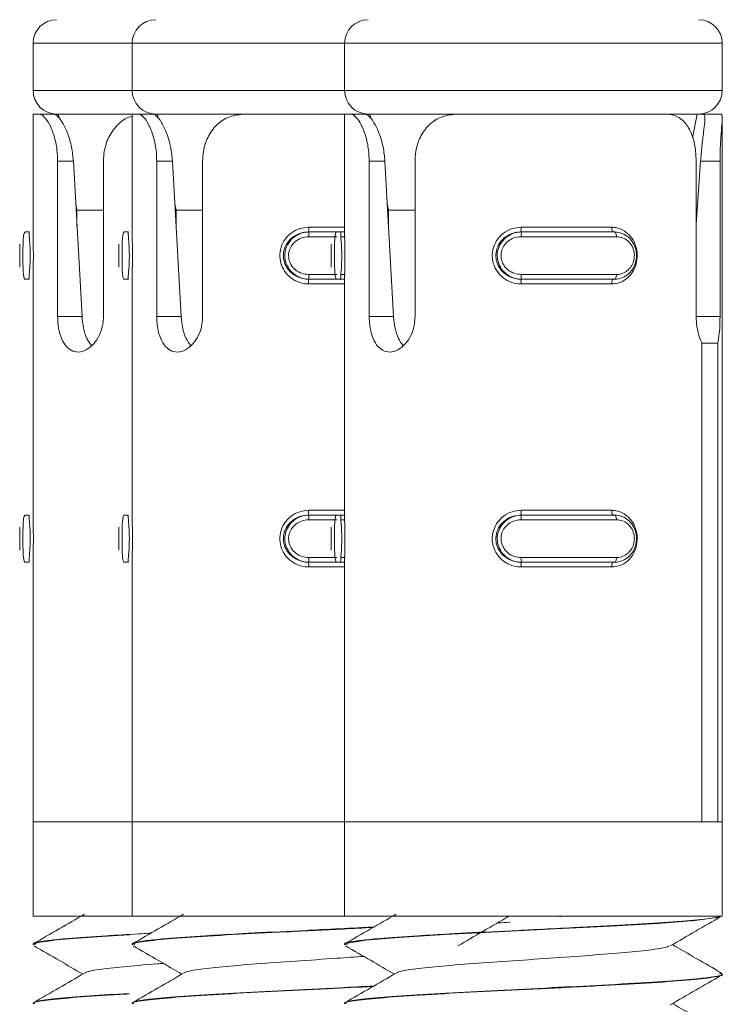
# Model space of a CAD drawing. Header units: millimetres. Extents: x -136 to 1613, y -2821 to -510.
# Tile 34 of 69: x 35 to 50, y -551 to -530. Entities that reach past the tile are written whole.
import ezdxf

# ---------------------------------------------------------------- set-up
doc = ezdxf.new("R2010")
doc.units = ezdxf.units.MM

msp = doc.modelspace()

# ---------------------------------------------------------------- linework, layer by layer
at = {"color": 7, "linetype": 'Continuous', "lineweight": 15}
for p, q in [((35.442, -530.948), (35.442, -531.948)), ((37.542, -530.948), (37.542, -531.948)), ((42.042, -530.948), (42.042, -531.948)), ((50.042, -531.948), (50.042, -530.948)), ((35.442, -532.448), (35.442, -534.992)), ((35.442, -532.448), (35.568, -532.448)), ((35.568, -532.448), (35.874, -532.448)), ((35.874, -532.448), (35.942, -532.448)), ((37.542, -532.448), (35.942, -532.448)), ((35.976, -532.448), (35.995, -532.544)), ((37.542, -532.448), (37.542, -534.992)), ((37.542, -532.448), (37.668, -532.448)), ((37.668, -532.448), (37.974, -532.448)), ((37.974, -532.448), (38.042, -532.448)), ((39.935, -532.448), (38.042, -532.448)), ((38.076, -532.448), (38.095, -532.544)), ((39.935, -532.448), (42.042, -532.448)), ((42.042, -532.448), (42.042, -534.992)), ((42.042, -532.448), (42.168, -532.448)), ((42.168, -532.448), (42.474, -532.448)), ((42.474, -532.448), (42.542, -532.448)), ((44.435, -532.448), (42.542, -532.448)), ((42.576, -532.448), (42.595, -532.544)), ((44.435, -532.448), (48.842, -532.448)), ((49.542, -532.448), (48.842, -532.448)), ((49.411, -532.949), (49.508, -532.448)), ((49.542, -532.448), (49.639, -532.448)), ((50.018, -532.448), (49.639, -532.448)), ((50.042, -547.448), (50.042, -532.548)), ((35.963, -536.743), (35.963, -533.448)), ((35.963, -533.448), (36.296, -533.448)), ((36.296, -533.448), (36.48, -536.743)), ((36.935, -533.448), (36.935, -536.743)), ((38.063, -536.743), (38.063, -533.448)), ((38.063, -533.448), (38.396, -533.448)), ((38.396, -533.448), (38.58, -536.743)), ((39.034, -533.448), (39.034, -536.743)), ((42.563, -536.743), (42.563, -533.448)), ((42.563, -533.448), (42.896, -533.448)), ((42.896, -533.448), (43.08, -536.743)), ((43.534, -533.448), (43.534, -536.743)), ((49.491, -536.743), (49.491, -533.448)), ((49.491, -534.784), (49.583, -533.448)), ((49.995, -533.448), (49.583, -533.448)), ((49.995, -533.448), (49.995, -536.743)), ((36.346, -534.349), (36.373, -534.488)), ((38.446, -534.349), (38.473, -534.488)), ((42.946, -534.349), (42.973, -534.488)), ((36.373, -534.488), (36.373, -534.835)), ((36.373, -534.488), (36.935, -534.488)), ((38.473, -534.488), (38.473, -534.835)), ((38.473, -534.488), (39.034, -534.488)), ((42.973, -534.488), (42.973, -534.835)), ((42.973, -534.488), (43.534, -534.488)), ((45.781, -534.848), (47.7, -534.848)), ((35.361, -534.948), (35.273, -534.948)), ((37.461, -534.948), (37.373, -534.948)), ((41.274, -534.948), (41.291, -534.948)), ((41.291, -534.948), (41.881, -534.948)), ((41.961, -534.948), (41.873, -534.948)), ((41.961, -534.948), (42.042, -534.948)), ((45.774, -534.948), (45.791, -534.948)), ((47.801, -535.048), (45.783, -535.048)), ((45.791, -534.948), (47.758, -534.948)), ((35.16, -535.205), (35.16, -535.694)), ((37.259, -535.205), (37.259, -535.694)), ((41.759, -535.205), (41.759, -535.694)), ((35.442, -535.912), (35.442, -540.992)), ((37.542, -535.912), (37.542, -540.992)), ((42.042, -535.912), (42.042, -540.992)), ((45.783, -535.848), (47.801, -535.848)), ((35.361, -535.948), (35.273, -535.948)), ((37.461, -535.948), (37.373, -535.948)), ((41.274, -535.948), (41.291, -535.948)), ((41.873, -535.948), (41.291, -535.948)), ((41.961, -535.948), (41.873, -535.948)), ((42.042, -535.948), (41.961, -535.948)), ((45.774, -535.948), (45.791, -535.948)), ((47.7, -536.048), (45.781, -536.048)), ((47.758, -535.948), (45.791, -535.948)), ((35.963, -536.743), (36.48, -536.743)), ((38.063, -536.743), (38.58, -536.743)), ((42.563, -536.743), (43.08, -536.743)), ((49.612, -547.448), (49.612, -537.302)), ((49.612, -537.302), (49.948, -537.302)), ((49.948, -537.302), (49.948, -547.448)), ((35.361, -540.948), (35.273, -540.948)), ((37.461, -540.948), (37.373, -540.948)), ((41.274, -540.948), (41.291, -540.948)), ((41.291, -540.948), (41.881, -540.948)), ((41.961, -540.948), (41.873, -540.948)), ((41.961, -540.948), (42.042, -540.948)), ((45.774, -540.948), (45.791, -540.948)), ((45.781, -540.848), (47.7, -540.848)), ((45.791, -540.948), (47.758, -540.948)), ((47.801, -541.048), (45.783, -541.048)), ((35.16, -541.205), (35.16, -541.694)), ((37.259, -541.205), (37.259, -541.694)), ((41.759, -541.205), (41.759, -541.694)), ((35.361, -541.948), (35.273, -541.948)), ((35.442, -541.912), (35.442, -547.448)), ((37.461, -541.948), (37.373, -541.948)), ((37.542, -541.912), (37.542, -547.448)), ((41.274, -541.948), (41.291, -541.948)), ((41.873, -541.948), (41.291, -541.948)), ((41.961, -541.948), (41.873, -541.948)), ((42.042, -541.948), (41.961, -541.948)), ((42.042, -541.912), (42.042, -547.448)), ((45.774, -541.948), (45.791, -541.948)), ((45.783, -541.848), (47.801, -541.848)), ((47.758, -541.948), (45.791, -541.948)), ((47.7, -542.048), (45.781, -542.048)), ((35.442, -547.448), (35.442, -549.448)), ((35.442, -547.448), (37.542, -547.448)), ((37.542, -547.448), (37.542, -549.448)), ((37.542, -547.448), (42.042, -547.448)), ((42.042, -547.448), (42.042, -549.448)), ((42.042, -547.448), (49.612, -547.448)), ((42.042, -547.448), (50.042, -547.448)), ((49.948, -547.448), (50.042, -547.448)), ((50.042, -549.448), (50.042, -547.448)), ((35.442, -549.448), (37.542, -549.448)), ((37.542, -549.448), (42.042, -549.448)), ((42.042, -549.448), (50.011, -549.448)), ((45.469, -549.467), (45.531, -549.448)), ((46.604, -549.467), (46.666, -549.448)), ((35.442, -550.048), (35.442, -550.058)), ((37.542, -550.048), (37.542, -550.058)), ((42.042, -550.048), (42.042, -550.058)), ((50.042, -550.684), (50.042, -550.674)), ((35.442, -551.298), (35.442, -551.308)), ((37.542, -551.298), (37.542, -551.308)), ((42.042, -551.298), (42.042, -551.308))]:
    msp.add_line(p, q, dxfattribs=at)
at = {"color": 8, "linetype": 'Continuous', "lineweight": 15}
for p, q in [((37.542, -530.948), (35.442, -530.948)), ((42.042, -530.948), (37.542, -530.948)), ((50.042, -530.948), (42.042, -530.948)), ((35.442, -531.948), (37.542, -531.948)), ((37.542, -531.948), (42.042, -531.948)), ((42.042, -531.948), (50.042, -531.948)), ((41.281, -534.848), (42.042, -534.848)), ((41.877, -535.048), (41.283, -535.048)), ((42.052, -535.048), (41.968, -535.048)), ((41.283, -535.848), (41.881, -535.848)), ((41.97, -535.848), (42.053, -535.848)), ((42.042, -536.048), (41.281, -536.048)), ((49.995, -536.743), (49.491, -536.743)), ((41.281, -540.848), (42.042, -540.848)), ((41.877, -541.048), (41.283, -541.048)), ((42.052, -541.048), (41.968, -541.048)), ((41.283, -541.848), (41.881, -541.848)), ((41.97, -541.848), (42.053, -541.848)), ((42.042, -542.048), (41.281, -542.048))]:
    msp.add_line(p, q, dxfattribs=at)
at = {"color": 7, "linetype": 'Continuous', "lineweight": 15, "flags": 128}
for points in [[(47.7, -534.848), (47.701, -534.868), (47.703, -534.887), (47.707, -534.904), (47.712, -534.919), (47.718, -534.932), (47.726, -534.941), (47.733, -534.946), (47.741, -534.948)], [(47.758, -534.948), (47.767, -534.95), (47.775, -534.956), (47.782, -534.965), (47.788, -534.978), (47.794, -534.993), (47.798, -535.01), (47.8, -535.029), (47.801, -535.048)], [(47.801, -535.848), (47.8, -535.868), (47.798, -535.887), (47.794, -535.904), (47.788, -535.919), (47.782, -535.932), (47.775, -535.941), (47.767, -535.946), (47.758, -535.948)], [(47.741, -535.948), (47.733, -535.95), (47.726, -535.956), (47.718, -535.965), (47.712, -535.978), (47.707, -535.993), (47.703, -536.01), (47.701, -536.029), (47.7, -536.048)], [(47.7, -540.848), (47.701, -540.868), (47.703, -540.887), (47.707, -540.904), (47.712, -540.919), (47.718, -540.932), (47.726, -540.941), (47.733, -540.946), (47.741, -540.948)], [(47.758, -540.948), (47.767, -540.95), (47.775, -540.956), (47.782, -540.965), (47.788, -540.978), (47.794, -540.993), (47.798, -541.01), (47.8, -541.029), (47.801, -541.048)], [(47.741, -541.948), (47.733, -541.95), (47.726, -541.956), (47.718, -541.965), (47.712, -541.978), (47.707, -541.993), (47.703, -542.01), (47.701, -542.029), (47.7, -542.048)], [(47.801, -541.848), (47.8, -541.868), (47.798, -541.887), (47.794, -541.904), (47.788, -541.919), (47.782, -541.932), (47.775, -541.941), (47.767, -541.946), (47.758, -541.948)], [(42.088, -550.058), (42.102, -550.023), (42.489, -549.962), (43.191, -549.904), (44.17, -549.842), (45.3, -549.783), (46.509, -549.722), (47.683, -549.661), (48.685, -549.603), (49.467, -549.54), (49.927, -549.481), (50.031, -549.448), (50.031, -549.448)]]:
    msp.add_lwpolyline(points, dxfattribs=at)
at = {"color": 7, "linetype": 'Continuous', "lineweight": 15}
for centre, radius, start, end in [((35.942, -530.948), 0.5, 90, 180), ((38.042, -530.948), 0.5, 90, 180), ((42.542, -530.948), 0.5, 90, 180), ((49.542, -530.948), 0.5, 0, 90), ((35.942, -531.948), 0.5, 180, 270), ((38.042, -531.948), 0.5, 180, 270), ((42.542, -531.948), 0.5, 180, 270), ((49.542, -531.948), 0.5, 270, 0), ((40.893, -534.873), 0.389, 348.8544, 3.6592), ((45.393, -534.873), 0.389, 348.8544, 3.6592), ((41.609, -535.024), 0.326, 166.6878, 184.3646), ((46.109, -535.024), 0.326, 166.6878, 184.3646), ((41.608, -535.873), 0.326, 175.6316, 193.316), ((46.108, -535.873), 0.326, 175.6316, 193.316), ((40.892, -536.024), 0.389, 356.3466, 11.1376), ((45.392, -536.024), 0.389, 356.3466, 11.1376), ((40.892, -540.873), 0.389, 348.8624, 3.6534), ((41.608, -541.024), 0.326, 166.684, 184.3684), ((45.392, -540.873), 0.389, 348.8624, 3.6534), ((46.108, -541.024), 0.326, 166.684, 184.3684), ((40.893, -542.024), 0.389, 356.3408, 11.1456), ((41.609, -541.873), 0.326, 175.6354, 193.3122), ((45.393, -542.024), 0.389, 356.3408, 11.1456), ((46.109, -541.873), 0.326, 175.6354, 193.3122)]:
    msp.add_arc(centre, radius, start, end, dxfattribs=at)
for points, knots in [([(35.963, -533.448), (35.96, -533.369), (35.953, -533.18), (35.892, -532.9), (35.791, -532.654), (35.678, -532.494), (35.605, -532.45), (35.572, -532.449), (35.568, -532.448)], [0, 0, 0, 0, 0.147081, 0.351363, 0.555306, 0.760057, 0.971393, 1, 1, 1, 1]), ([(35.874, -532.448), (35.896, -532.454), (35.946, -532.468), (36.06, -532.606), (36.178, -532.849), (36.266, -533.14), (36.286, -533.348), (36.296, -533.448)], [0, 0, 0, 0, 0.173221, 0.4077384, 0.6159085, 0.8135787, 1, 1, 1, 1]), ([(37.542, -532.5), (37.532, -532.501), (37.412, -532.521), (37.228, -532.665), (37.036, -532.921), (36.947, -533.201), (36.938, -533.38), (36.935, -533.448)], [0, 0, 0, 0, 0.027546, 0.31417, 0.581337, 0.839113, 1, 1, 1, 1]), ([(38.063, -533.448), (38.06, -533.369), (38.053, -533.18), (37.992, -532.9), (37.891, -532.654), (37.778, -532.494), (37.705, -532.45), (37.672, -532.449), (37.668, -532.448)], [0, 0, 0, 0, 0.1470779, 0.3513516, 0.5552972, 0.7600371, 0.9713777, 1, 1, 1, 1]), ([(37.974, -532.448), (37.996, -532.454), (38.046, -532.468), (38.16, -532.606), (38.278, -532.849), (38.366, -533.14), (38.386, -533.348), (38.396, -533.448)], [0, 0, 0, 0, 0.173197, 0.407727, 0.6159, 0.813578, 1, 1, 1, 1]), ([(39.935, -532.448), (39.824, -532.459), (39.602, -532.48), (39.326, -532.659), (39.137, -532.922), (39.047, -533.2), (39.038, -533.38), (39.034, -533.448)], [0, 0, 0, 0, 0.227116, 0.454909, 0.667255, 0.87213, 1, 1, 1, 1]), ([(42.563, -533.448), (42.56, -533.369), (42.553, -533.18), (42.492, -532.9), (42.391, -532.654), (42.277, -532.494), (42.205, -532.45), (42.172, -532.449), (42.168, -532.448)], [0, 0, 0, 0, 0.147078, 0.351352, 0.5552972, 0.760038, 0.9713753, 1, 1, 1, 1]), ([(42.474, -532.448), (42.496, -532.454), (42.546, -532.468), (42.66, -532.606), (42.778, -532.849), (42.866, -533.14), (42.886, -533.348), (42.896, -533.448)], [0, 0, 0, 0, 0.1732, 0.407729, 0.615901, 0.813579, 1, 1, 1, 1]), ([(44.435, -532.448), (44.324, -532.459), (44.102, -532.48), (43.826, -532.659), (43.637, -532.922), (43.547, -533.2), (43.538, -533.38), (43.534, -533.448)], [0, 0, 0, 0, 0.227115, 0.454907, 0.667257, 0.872131, 1, 1, 1, 1]), ([(49.491, -533.448), (49.485, -533.338), (49.475, -533.117), (49.386, -532.823), (49.243, -532.601), (49.057, -532.47), (48.911, -532.455), (48.842, -532.448)], [0, 0, 0, 0, 0.2041825, 0.4083725, 0.6123257, 0.8181294, 1, 1, 1, 1]), ([(49.583, -533.448), (49.592, -533.34), (49.61, -533.122), (49.648, -532.83), (49.676, -532.609), (49.68, -532.472), (49.653, -532.456), (49.639, -532.448)], [0, 0, 0, 0, 0.201314, 0.402858, 0.601703, 0.799281, 1, 1, 1, 1]), ([(50.018, -532.448), (50.028, -532.459), (50.048, -532.48), (50.037, -532.659), (50.014, -532.922), (49.997, -533.2), (49.995, -533.38), (49.995, -533.448)], [0, 0, 0, 0, 0.227114, 0.454909, 0.667257, 0.87213, 1, 1, 1, 1]), ([(41.281, -536.048), (41.249, -536.047), (41.147, -536.042), (40.986, -535.985), (40.826, -535.863), (40.717, -535.703), (40.663, -535.518), (40.672, -535.317), (40.754, -535.122), (40.9, -534.966), (41.084, -534.866), (41.218, -534.854), (41.281, -534.848)], [0, 0, 0, 0, 0.049972, 0.160723, 0.265966, 0.365266, 0.462971, 0.565678, 0.676024, 0.789418, 0.90047, 1, 1, 1, 1]), ([(45.781, -536.048), (45.749, -536.047), (45.647, -536.042), (45.486, -535.985), (45.326, -535.863), (45.217, -535.703), (45.163, -535.518), (45.172, -535.317), (45.254, -535.122), (45.4, -534.966), (45.584, -534.866), (45.718, -534.854), (45.781, -534.848)], [0, 0, 0, 0, 0.0499723, 0.1607228, 0.2659652, 0.3652653, 0.4629702, 0.5656764, 0.6760249, 0.7894184, 0.9004698, 1, 1, 1, 1]), ([(47.7, -534.848), (47.729, -534.85), (47.821, -534.855), (47.966, -534.912), (48.106, -535.034), (48.2, -535.194), (48.246, -535.379), (48.238, -535.58), (48.168, -535.774), (48.041, -535.931), (47.878, -536.03), (47.757, -536.043), (47.7, -536.048)], [0, 0, 0, 0, 0.049967, 0.160719, 0.265973, 0.36526, 0.462979, 0.565671, 0.676018, 0.789424, 0.900469, 1, 1, 1, 1]), ([(35.273, -534.948), (35.273, -534.948), (35.273, -534.948), (35.247, -534.969), (35.238, -535.058), (35.23, -535.194), (35.227, -535.357), (35.227, -535.524), (35.229, -535.678), (35.235, -535.809), (35.248, -535.906), (35.257, -535.944), (35.273, -535.948), (35.273, -535.948), (35.273, -535.948)], [0, 0, 0, 0, 0.000038, 0.112244, 0.224493, 0.337101, 0.445591, 0.547555, 0.646181, 0.746776, 0.852413, 0.963238, 0.999962, 1, 1, 1, 1]), ([(35.361, -535.948), (35.361, -535.948), (35.361, -535.948), (35.355, -535.931), (35.362, -535.852), (35.373, -535.721), (35.382, -535.559), (35.383, -535.39), (35.377, -535.235), (35.367, -535.102), (35.358, -535.001), (35.355, -534.955), (35.361, -534.948), (35.361, -534.948), (35.361, -534.948)], [0, 0, 0, 0, 0.000037, 0.101135, 0.213613, 0.327144, 0.43587, 0.536193, 0.632089, 0.730807, 0.83686, 0.949297, 0.999963, 1, 1, 1, 1]), ([(35.443, -534.992), (35.443, -535.008), (35.442, -535.061), (35.446, -535.196), (35.449, -535.379), (35.449, -535.579), (35.444, -535.772), (35.443, -535.866), (35.442, -535.912)], [0, 0, 0, 0, 0.080909, 0.257868, 0.432029, 0.615054, 0.81173, 1, 1, 1, 1]), ([(37.373, -534.948), (37.373, -534.948), (37.359, -534.948), (37.354, -534.969), (37.336, -535.058), (37.33, -535.194), (37.327, -535.357), (37.327, -535.524), (37.329, -535.678), (37.335, -535.809), (37.345, -535.906), (37.363, -535.944), (37.368, -535.948), (37.373, -535.948), (37.373, -535.948)], [0, 0, 0, 0, 0.000039, 0.112216, 0.224486, 0.337092, 0.445585, 0.547552, 0.646175, 0.746786, 0.852425, 0.963251, 0.999961, 1, 1, 1, 1]), ([(37.461, -535.948), (37.461, -535.948), (37.461, -535.948), (37.454, -535.931), (37.462, -535.852), (37.473, -535.721), (37.482, -535.559), (37.483, -535.39), (37.477, -535.235), (37.467, -535.102), (37.458, -535.001), (37.455, -534.955), (37.461, -534.948), (37.461, -534.948), (37.461, -534.948)], [0, 0, 0, 0, 0.000037, 0.10113, 0.213607, 0.327136, 0.435864, 0.536187, 0.632075, 0.730796, 0.836851, 0.949309, 0.999963, 1, 1, 1, 1]), ([(37.543, -534.992), (37.543, -535.008), (37.542, -535.061), (37.546, -535.196), (37.549, -535.379), (37.549, -535.579), (37.544, -535.772), (37.543, -535.866), (37.542, -535.912)], [0, 0, 0, 0, 0.080884, 0.257849, 0.432024, 0.61506, 0.811741, 1, 1, 1, 1]), ([(41.274, -534.948), (41.274, -534.948), (41.22, -534.948), (41.105, -534.966), (40.946, -535.045), (40.82, -535.176), (40.749, -535.338), (40.74, -535.507), (40.788, -535.661), (40.882, -535.794), (41.02, -535.896), (41.159, -535.942), (41.247, -535.948), (41.274, -535.948), (41.274, -535.948)], [0, 0, 0, 0, 0.000037, 0.101132, 0.213607, 0.327135, 0.435879, 0.536202, 0.632074, 0.730794, 0.836856, 0.949313, 0.999963, 1, 1, 1, 1]), ([(41.291, -535.948), (41.291, -535.948), (41.232, -535.948), (41.112, -535.928), (40.954, -535.839), (40.836, -535.703), (40.775, -535.54), (40.773, -535.373), (40.824, -535.219), (40.922, -535.088), (41.062, -534.99), (41.193, -534.953), (41.272, -534.948), (41.291, -534.948), (41.291, -534.948)], [0, 0, 0, 0, 0.0000375, 0.112212, 0.2244928, 0.3370993, 0.4455902, 0.5475389, 0.6461609, 0.7467868, 0.8524282, 0.9632488, 0.9999625, 1, 1, 1, 1]), ([(41.283, -535.048), (41.267, -535.049), (41.202, -535.051), (41.094, -535.082), (40.978, -535.159), (40.896, -535.264), (40.853, -535.387), (40.855, -535.522), (40.906, -535.653), (41.004, -535.761), (41.135, -535.834), (41.234, -535.844), (41.283, -535.848)], [0, 0, 0, 0, 0.037284, 0.149826, 0.25629, 0.356425, 0.453445, 0.553206, 0.659996, 0.772416, 0.885916, 1, 1, 1, 1]), ([(41.873, -534.948), (41.873, -534.948), (41.857, -534.948), (41.855, -534.969), (41.836, -535.058), (41.83, -535.194), (41.827, -535.357), (41.827, -535.524), (41.829, -535.678), (41.835, -535.809), (41.845, -535.906), (41.864, -535.944), (41.868, -535.948), (41.873, -535.948), (41.873, -535.948)], [0, 0, 0, 0, 0.000034, 0.112216, 0.224485, 0.33709, 0.445584, 0.547552, 0.646176, 0.746786, 0.852426, 0.963254, 0.999966, 1, 1, 1, 1]), ([(41.961, -535.948), (41.961, -535.948), (41.948, -535.948), (41.961, -535.931), (41.96, -535.852), (41.974, -535.721), (41.982, -535.559), (41.983, -535.39), (41.977, -535.235), (41.967, -535.102), (41.956, -535.001), (41.962, -534.955), (41.954, -534.948), (41.961, -534.948), (41.961, -534.948)], [0, 0, 0, 0, 0.0000379, 0.1011307, 0.2136087, 0.3271366, 0.4358641, 0.5361867, 0.6320739, 0.7307937, 0.8368471, 0.9493051, 0.9999621, 1, 1, 1, 1]), ([(42.043, -534.992), (42.043, -535.008), (42.042, -535.061), (42.046, -535.196), (42.049, -535.379), (42.049, -535.579), (42.044, -535.772), (42.043, -535.866), (42.042, -535.912)], [0, 0, 0, 0, 0.080885, 0.257848, 0.432023, 0.615058, 0.81174, 1, 1, 1, 1]), ([(45.774, -534.948), (45.774, -534.948), (45.72, -534.948), (45.605, -534.966), (45.446, -535.045), (45.32, -535.176), (45.249, -535.338), (45.24, -535.507), (45.288, -535.661), (45.382, -535.794), (45.52, -535.896), (45.659, -535.942), (45.747, -535.948), (45.774, -535.948), (45.774, -535.948)], [0, 0, 0, 0, 0.000037, 0.101131, 0.213606, 0.327135, 0.435877, 0.5362, 0.63207, 0.730794, 0.836856, 0.949313, 0.999963, 1, 1, 1, 1]), ([(45.791, -535.948), (45.791, -535.948), (45.732, -535.948), (45.612, -535.928), (45.454, -535.839), (45.336, -535.703), (45.275, -535.54), (45.273, -535.373), (45.324, -535.219), (45.422, -535.088), (45.562, -534.99), (45.693, -534.953), (45.772, -534.948), (45.791, -534.948), (45.791, -534.948)], [0, 0, 0, 0, 0.000038, 0.112212, 0.224492, 0.337098, 0.445589, 0.547537, 0.646162, 0.746787, 0.852429, 0.963249, 0.999962, 1, 1, 1, 1]), ([(45.783, -535.048), (45.767, -535.049), (45.702, -535.051), (45.594, -535.082), (45.478, -535.159), (45.396, -535.264), (45.353, -535.387), (45.355, -535.522), (45.406, -535.653), (45.504, -535.761), (45.635, -535.834), (45.734, -535.844), (45.783, -535.848)], [0, 0, 0, 0, 0.0372837, 0.1498255, 0.2562885, 0.3564235, 0.4534429, 0.5532034, 0.6599975, 0.7724171, 0.8859158, 1, 1, 1, 1]), ([(47.758, -534.948), (47.758, -534.948), (47.814, -534.948), (47.923, -534.969), (48.067, -535.058), (48.173, -535.194), (48.228, -535.357), (48.23, -535.524), (48.184, -535.678), (48.095, -535.809), (47.969, -535.906), (47.848, -535.944), (47.777, -535.948), (47.758, -535.948), (47.758, -535.948)], [0, 0, 0, 0, 0.00004, 0.112213, 0.224486, 0.33709, 0.445584, 0.547551, 0.646175, 0.746784, 0.852428, 0.963252, 0.99996, 1, 1, 1, 1]), ([(47.801, -535.848), (47.815, -535.848), (47.874, -535.846), (47.971, -535.815), (48.074, -535.738), (48.145, -535.633), (48.183, -535.509), (48.182, -535.375), (48.137, -535.244), (48.051, -535.136), (47.935, -535.063), (47.846, -535.053), (47.801, -535.048)], [0, 0, 0, 0, 0.037285, 0.149826, 0.256279, 0.356433, 0.453448, 0.553208, 0.660004, 0.772418, 0.88591, 1, 1, 1, 1]), ([(35.16, -535.694), (35.16, -535.673), (35.16, -535.62), (35.161, -535.508), (35.161, -535.376), (35.16, -535.267), (35.16, -535.22), (35.16, -535.205)], [0, 0, 0, 0, 0.15492, 0.388854, 0.629394, 0.886907, 1, 1, 1, 1]), ([(37.26, -535.694), (37.26, -535.673), (37.26, -535.62), (37.261, -535.508), (37.261, -535.376), (37.26, -535.267), (37.26, -535.22), (37.26, -535.205)], [0, 0, 0, 0, 0.154959, 0.388868, 0.629389, 0.886866, 1, 1, 1, 1]), ([(41.76, -535.694), (41.76, -535.673), (41.76, -535.62), (41.761, -535.508), (41.761, -535.376), (41.76, -535.267), (41.76, -535.22), (41.76, -535.205)], [0, 0, 0, 0, 0.154959, 0.388866, 0.629387, 0.88686, 1, 1, 1, 1]), ([(36.935, -536.743), (36.932, -536.796), (36.925, -536.931), (36.858, -537.138), (36.732, -537.331), (36.572, -537.459), (36.402, -537.507), (36.244, -537.469), (36.114, -537.351), (36.021, -537.166), (35.971, -536.951), (35.965, -536.805), (35.963, -536.743)], [0, 0, 0, 0, 0.06755, 0.172845, 0.279376, 0.387322, 0.494677, 0.600417, 0.70595, 0.813034, 0.921038, 1, 1, 1, 1]), ([(36.48, -536.743), (36.488, -536.825), (36.505, -536.989), (36.574, -537.209), (36.646, -537.309), (36.68, -537.357)], [0, 0, 0, 0, 0.341469, 0.683119, 1, 1, 1, 1]), ([(39.034, -536.743), (39.032, -536.796), (39.025, -536.931), (38.958, -537.138), (38.832, -537.331), (38.672, -537.459), (38.502, -537.507), (38.344, -537.469), (38.214, -537.351), (38.121, -537.166), (38.07, -536.951), (38.065, -536.805), (38.063, -536.743)], [0, 0, 0, 0, 0.067549, 0.172849, 0.279381, 0.387325, 0.494686, 0.600406, 0.705955, 0.81303, 0.921036, 1, 1, 1, 1]), ([(38.58, -536.743), (38.588, -536.825), (38.605, -536.989), (38.674, -537.209), (38.745, -537.309), (38.78, -537.357)], [0, 0, 0, 0, 0.341473, 0.683141, 1, 1, 1, 1]), ([(43.534, -536.743), (43.532, -536.796), (43.525, -536.931), (43.458, -537.138), (43.332, -537.331), (43.172, -537.459), (43.002, -537.507), (42.844, -537.469), (42.714, -537.351), (42.621, -537.166), (42.57, -536.951), (42.565, -536.805), (42.563, -536.743)], [0, 0, 0, 0, 0.067549, 0.172848, 0.279379, 0.387324, 0.494684, 0.600406, 0.705954, 0.813029, 0.921036, 1, 1, 1, 1]), ([(43.08, -536.743), (43.088, -536.825), (43.105, -536.989), (43.174, -537.209), (43.245, -537.309), (43.28, -537.357)], [0, 0, 0, 0, 0.341474, 0.683141, 1, 1, 1, 1]), ([(49.612, -537.302), (49.609, -537.294), (49.577, -537.231), (49.525, -537.083), (49.494, -536.888), (49.491, -536.773), (49.491, -536.743)], [0, 0, 0, 0, 0.050292, 0.452079, 0.854498, 1, 1, 1, 1]), ([(49.995, -536.743), (49.993, -536.826), (49.991, -536.993), (49.973, -537.182), (49.954, -537.271), (49.948, -537.302)], [0, 0, 0, 0, 0.395939, 0.791665, 1, 1, 1, 1]), ([(35.273, -540.948), (35.273, -540.948), (35.273, -540.948), (35.247, -540.969), (35.238, -541.058), (35.23, -541.194), (35.227, -541.357), (35.227, -541.524), (35.229, -541.678), (35.235, -541.809), (35.248, -541.906), (35.257, -541.944), (35.273, -541.948), (35.273, -541.948), (35.273, -541.948)], [0, 0, 0, 0, 0.000038, 0.112245, 0.224494, 0.337103, 0.445592, 0.547539, 0.646164, 0.746775, 0.852412, 0.963238, 0.999962, 1, 1, 1, 1]), ([(35.361, -541.948), (35.361, -541.948), (35.361, -541.948), (35.355, -541.931), (35.362, -541.852), (35.373, -541.721), (35.382, -541.559), (35.383, -541.39), (35.377, -541.235), (35.367, -541.102), (35.358, -541.001), (35.355, -540.955), (35.361, -540.948), (35.361, -540.948), (35.361, -540.948)], [0, 0, 0, 0, 0.000037, 0.101134, 0.213612, 0.327143, 0.435885, 0.536207, 0.632085, 0.730803, 0.836867, 0.949297, 0.999963, 1, 1, 1, 1]), ([(37.373, -540.948), (37.373, -540.948), (37.359, -540.948), (37.354, -540.969), (37.336, -541.058), (37.33, -541.194), (37.327, -541.357), (37.327, -541.524), (37.329, -541.678), (37.335, -541.809), (37.345, -541.906), (37.363, -541.944), (37.368, -541.948), (37.373, -541.948), (37.373, -541.948)], [0, 0, 0, 0, 0.000039, 0.112216, 0.224487, 0.337093, 0.445586, 0.547535, 0.646159, 0.746785, 0.852425, 0.963251, 0.999961, 1, 1, 1, 1]), ([(37.461, -541.948), (37.461, -541.948), (37.461, -541.948), (37.454, -541.931), (37.462, -541.852), (37.473, -541.721), (37.482, -541.559), (37.483, -541.39), (37.477, -541.235), (37.467, -541.102), (37.458, -541.001), (37.455, -540.955), (37.461, -540.948), (37.461, -540.948), (37.461, -540.948)], [0, 0, 0, 0, 0.000037, 0.101129, 0.213606, 0.327135, 0.435879, 0.536201, 0.632071, 0.730792, 0.836857, 0.949309, 0.999963, 1, 1, 1, 1]), ([(41.281, -542.048), (41.249, -542.047), (41.147, -542.042), (40.985, -541.985), (40.826, -541.863), (40.717, -541.703), (40.663, -541.518), (40.672, -541.317), (40.754, -541.122), (40.9, -540.966), (41.084, -540.866), (41.218, -540.854), (41.281, -540.848)], [0, 0, 0, 0, 0.049973, 0.160719, 0.265971, 0.365259, 0.462979, 0.565671, 0.676017, 0.789422, 0.900467, 1, 1, 1, 1]), ([(41.274, -540.948), (41.274, -540.948), (41.22, -540.948), (41.105, -540.966), (40.946, -541.045), (40.82, -541.176), (40.749, -541.338), (40.74, -541.507), (40.788, -541.661), (40.882, -541.794), (41.02, -541.896), (41.159, -541.942), (41.247, -541.948), (41.274, -541.948), (41.274, -541.948)], [0, 0, 0, 0, 0.000037, 0.101131, 0.213607, 0.327135, 0.435861, 0.536185, 0.632074, 0.730794, 0.836856, 0.949313, 0.999963, 1, 1, 1, 1]), ([(41.291, -541.948), (41.291, -541.948), (41.232, -541.948), (41.112, -541.928), (40.954, -541.839), (40.836, -541.703), (40.775, -541.54), (40.773, -541.373), (40.824, -541.219), (40.922, -541.088), (41.062, -540.99), (41.193, -540.953), (41.272, -540.948), (41.291, -540.948), (41.291, -540.948)], [0, 0, 0, 0, 0.000038, 0.112216, 0.224487, 0.337094, 0.445586, 0.547535, 0.646175, 0.746786, 0.852428, 0.963249, 0.999962, 1, 1, 1, 1]), ([(41.873, -540.948), (41.873, -540.948), (41.857, -540.948), (41.855, -540.969), (41.836, -541.058), (41.83, -541.194), (41.827, -541.357), (41.827, -541.524), (41.829, -541.678), (41.835, -541.809), (41.845, -541.906), (41.864, -541.944), (41.868, -541.948), (41.873, -541.948), (41.873, -541.948)], [0, 0, 0, 0, 0.000034, 0.112216, 0.224486, 0.337091, 0.445586, 0.547536, 0.64616, 0.746785, 0.852425, 0.963254, 0.999966, 1, 1, 1, 1]), ([(41.961, -541.948), (41.961, -541.948), (41.948, -541.948), (41.961, -541.931), (41.96, -541.852), (41.974, -541.721), (41.982, -541.559), (41.983, -541.39), (41.977, -541.235), (41.967, -541.102), (41.956, -541.001), (41.962, -540.955), (41.954, -540.948), (41.961, -540.948), (41.961, -540.948)], [0, 0, 0, 0, 0.0000379, 0.1011303, 0.2136078, 0.3271352, 0.4358789, 0.5362011, 0.6320704, 0.7307897, 0.8368534, 0.9493053, 0.9999621, 1, 1, 1, 1]), ([(45.781, -542.048), (45.749, -542.047), (45.647, -542.042), (45.485, -541.985), (45.326, -541.863), (45.217, -541.703), (45.163, -541.518), (45.172, -541.317), (45.254, -541.122), (45.4, -540.966), (45.584, -540.866), (45.718, -540.854), (45.781, -540.848)], [0, 0, 0, 0, 0.049972, 0.160718, 0.26597, 0.365258, 0.462978, 0.565669, 0.676018, 0.789423, 0.900467, 1, 1, 1, 1]), ([(45.774, -540.948), (45.774, -540.948), (45.72, -540.948), (45.605, -540.966), (45.446, -541.045), (45.32, -541.176), (45.249, -541.338), (45.24, -541.507), (45.288, -541.661), (45.382, -541.794), (45.52, -541.896), (45.659, -541.942), (45.747, -541.948), (45.774, -541.948), (45.774, -541.948)], [0, 0, 0, 0, 0.000037, 0.101131, 0.213606, 0.327135, 0.43586, 0.536183, 0.63207, 0.730795, 0.836856, 0.949313, 0.999963, 1, 1, 1, 1]), ([(45.791, -541.948), (45.791, -541.948), (45.732, -541.948), (45.612, -541.928), (45.454, -541.839), (45.336, -541.703), (45.275, -541.54), (45.273, -541.373), (45.324, -541.219), (45.422, -541.088), (45.562, -540.99), (45.693, -540.953), (45.772, -540.948), (45.791, -540.948), (45.791, -540.948)], [0, 0, 0, 0, 0.000038, 0.112215, 0.224487, 0.337093, 0.445584, 0.547533, 0.646176, 0.746787, 0.852428, 0.963249, 0.999962, 1, 1, 1, 1]), ([(47.7, -540.848), (47.729, -540.85), (47.821, -540.855), (47.966, -540.912), (48.106, -541.034), (48.2, -541.194), (48.246, -541.379), (48.238, -541.58), (48.168, -541.774), (48.041, -541.931), (47.878, -542.03), (47.757, -542.043), (47.7, -542.048)], [0, 0, 0, 0, 0.0499672, 0.1607233, 0.2659674, 0.3652673, 0.4629713, 0.5656782, 0.6760253, 0.7894199, 0.9004716, 1, 1, 1, 1]), ([(47.758, -540.948), (47.758, -540.948), (47.814, -540.948), (47.923, -540.969), (48.067, -541.058), (48.173, -541.194), (48.228, -541.357), (48.23, -541.524), (48.184, -541.678), (48.095, -541.809), (47.969, -541.906), (47.848, -541.944), (47.777, -541.948), (47.758, -541.948), (47.758, -541.948)], [0, 0, 0, 0, 0.00004, 0.112213, 0.224487, 0.337092, 0.445585, 0.547535, 0.646158, 0.746783, 0.852427, 0.963252, 0.99996, 1, 1, 1, 1]), ([(35.443, -540.992), (35.443, -541.008), (35.442, -541.061), (35.446, -541.196), (35.449, -541.379), (35.449, -541.579), (35.444, -541.772), (35.443, -541.866), (35.442, -541.912)], [0, 0, 0, 0, 0.080907, 0.257885, 0.432014, 0.615064, 0.811735, 1, 1, 1, 1]), ([(37.543, -540.992), (37.543, -541.008), (37.542, -541.061), (37.546, -541.196), (37.549, -541.379), (37.549, -541.579), (37.544, -541.772), (37.543, -541.866), (37.542, -541.912)], [0, 0, 0, 0, 0.080883, 0.257866, 0.43201, 0.615069, 0.811746, 1, 1, 1, 1]), ([(41.283, -541.048), (41.267, -541.049), (41.202, -541.051), (41.094, -541.082), (40.978, -541.159), (40.896, -541.264), (40.853, -541.387), (40.855, -541.522), (40.906, -541.653), (41.004, -541.761), (41.135, -541.834), (41.234, -541.844), (41.283, -541.848)], [0, 0, 0, 0, 0.037282, 0.14983, 0.256279, 0.356431, 0.45345, 0.55321, 0.659999, 0.772419, 0.885917, 1, 1, 1, 1]), ([(42.043, -540.992), (42.043, -541.008), (42.042, -541.061), (42.046, -541.196), (42.049, -541.379), (42.049, -541.579), (42.044, -541.772), (42.043, -541.866), (42.042, -541.912)], [0, 0, 0, 0, 0.080883, 0.257865, 0.432009, 0.615067, 0.811745, 1, 1, 1, 1]), ([(45.783, -541.048), (45.767, -541.049), (45.702, -541.051), (45.594, -541.082), (45.478, -541.159), (45.396, -541.264), (45.353, -541.387), (45.355, -541.522), (45.406, -541.653), (45.504, -541.761), (45.635, -541.834), (45.734, -541.844), (45.783, -541.848)], [0, 0, 0, 0, 0.037282, 0.149829, 0.256278, 0.35643, 0.453448, 0.553208, 0.660001, 0.772419, 0.885917, 1, 1, 1, 1]), ([(47.801, -541.848), (47.815, -541.848), (47.874, -541.846), (47.971, -541.815), (48.074, -541.738), (48.145, -541.633), (48.183, -541.509), (48.182, -541.375), (48.137, -541.244), (48.051, -541.136), (47.935, -541.063), (47.846, -541.053), (47.801, -541.048)], [0, 0, 0, 0, 0.037287, 0.149823, 0.256289, 0.356426, 0.453443, 0.553203, 0.660001, 0.772416, 0.885909, 1, 1, 1, 1]), ([(35.16, -541.694), (35.16, -541.673), (35.16, -541.62), (35.161, -541.508), (35.161, -541.376), (35.16, -541.267), (35.16, -541.22), (35.16, -541.205)], [0, 0, 0, 0, 0.154876, 0.388812, 0.629352, 0.886866, 1, 1, 1, 1]), ([(37.26, -541.694), (37.26, -541.673), (37.26, -541.62), (37.261, -541.508), (37.261, -541.376), (37.26, -541.267), (37.26, -541.22), (37.26, -541.205)], [0, 0, 0, 0, 0.154916, 0.388825, 0.629347, 0.886825, 1, 1, 1, 1]), ([(41.76, -541.694), (41.76, -541.673), (41.76, -541.62), (41.761, -541.508), (41.761, -541.376), (41.76, -541.267), (41.76, -541.22), (41.76, -541.205)], [0, 0, 0, 0, 0.154916, 0.388824, 0.629345, 0.886819, 1, 1, 1, 1]), ([(36.532, -549.408), (36.352, -549.512), (35.992, -549.721), (35.632, -549.93), (35.452, -550.034)], [0, 0, 0, 0, 0.4997076, 1, 1, 1, 1]), ([(38.632, -549.408), (38.452, -549.512), (38.092, -549.721), (37.732, -549.93), (37.552, -550.034)], [0, 0, 0, 0, 0.499708, 1, 1, 1, 1]), ([(50.011, -549.448), (49.998, -549.453), (49.929, -549.476), (49.634, -549.517), (48.946, -549.578), (48.011, -549.634), (47.043, -549.685), (46.267, -549.725), (45.494, -549.764), (44.931, -549.79), (44.462, -549.815), (44.107, -549.835), (43.479, -549.872), (42.829, -549.919), (42.463, -549.954), (42.316, -549.973), (42.144, -549.998), (42.002, -550.024), (42.055, -550.046), (42.062, -550.048)], [0, 0, 0, 0, 0.02247, 0.117963, 0.215387, 0.310881, 0.407289, 0.469591, 0.504767, 0.599844, 0.61077, 0.630649, 0.697165, 0.793844, 0.860462, 0.879631, 0.889341, 0.986743, 1, 1, 1, 1]), ([(43.132, -549.408), (42.952, -549.512), (42.592, -549.721), (42.232, -549.93), (42.052, -550.034)], [0, 0, 0, 0, 0.499703, 1, 1, 1, 1]), ([(44.442, -550.08), (44.622, -549.976), (44.981, -549.767), (45.341, -549.558), (45.521, -549.454)], [0, 0, 0, 0, 0.4996948, 1, 1, 1, 1]), ([(48.942, -550.08), (49.122, -549.976), (49.481, -549.767), (49.841, -549.558), (50.021, -549.454)], [0, 0, 0, 0, 0.499684, 1, 1, 1, 1]), ([(42.666, -549.678), (42.579, -549.683), (42.26, -549.7), (41.765, -549.725), (40.995, -549.764), (40.431, -549.79), (39.962, -549.815), (39.607, -549.835), (38.979, -549.872), (38.329, -549.919), (37.963, -549.954), (37.816, -549.973), (37.644, -549.998), (37.502, -550.024), (37.555, -550.046), (37.562, -550.048)], [0, 0, 0, 0, 0.038155, 0.139258, 0.196341, 0.35063, 0.368361, 0.400622, 0.508561, 0.665452, 0.773558, 0.804666, 0.820423, 0.978485, 1, 1, 1, 1]), ([(37.588, -550.058), (37.581, -550.047), (37.564, -550.015), (37.943, -549.962), (38.65, -549.905), (39.636, -549.841), (40.79, -549.783), (41.841, -549.732), (42.437, -549.7), (42.648, -549.689)], [0, 0, 0, 0, 0.093369, 0.257496, 0.419277, 0.584556, 0.746622, 0.910388, 1, 1, 1, 1]), ([(45.553, -549.576), (45.547, -549.577), (45.479, -549.583), (45.375, -549.588), (45.281, -549.593)], [0, 0, 0, 0, 0.088719, 1, 1, 1, 1]), ([(37.936, -549.811), (37.923, -549.812), (37.835, -549.817), (37.507, -549.835), (36.879, -549.872), (36.229, -549.919), (35.863, -549.954), (35.716, -549.973), (35.544, -549.998), (35.402, -550.024), (35.456, -550.046), (35.462, -550.048)], [0, 0, 0, 0, 0.009122, 0.059727, 0.229055, 0.475181, 0.644766, 0.693566, 0.718283, 0.966249, 1, 1, 1, 1]), ([(35.488, -550.058), (35.481, -550.047), (35.464, -550.015), (35.846, -549.962), (36.518, -549.906), (37.167, -549.866), (37.479, -549.847)], [0, 0, 0, 0, 0.164053, 0.452452, 0.736713, 1, 1, 1, 1]), ([(35.463, -550.079), (35.643, -550.183), (35.988, -550.383), (36.332, -550.583), (36.496, -550.678)], [0, 0, 0, 0, 0.5226987, 1, 1, 1, 1]), ([(37.563, -550.079), (37.743, -550.183), (38.088, -550.383), (38.432, -550.583), (38.596, -550.678)], [0, 0, 0, 0, 0.522699, 1, 1, 1, 1]), ([(42.063, -550.079), (42.243, -550.183), (42.588, -550.383), (42.932, -550.583), (43.096, -550.678)], [0, 0, 0, 0, 0.522699, 1, 1, 1, 1]), ([(43.155, -550.658), (43.155, -550.653), (43.153, -550.628), (43.415, -550.582), (43.925, -550.525), (44.647, -550.461), (45.494, -550.403), (46.391, -550.342), (47.254, -550.28), (48.013, -550.223), (48.573, -550.16), (48.885, -550.113), (48.906, -550.086), (48.912, -550.079)], [0, 0, 0, 0, 0.024331, 0.128997, 0.232159, 0.337563, 0.44091, 0.545344, 0.650417, 0.753351, 0.858637, 0.962575, 1, 1, 1, 1]), ([(50.032, -550.659), (49.852, -550.555), (49.504, -550.353), (49.156, -550.151), (48.988, -550.053)], [0, 0, 0, 0, 0.517415, 1, 1, 1, 1]), ([(38.655, -550.658), (38.655, -550.653), (38.653, -550.628), (38.915, -550.582), (39.425, -550.525), (40.148, -550.461), (40.992, -550.403), (41.794, -550.349), (42.261, -550.315), (42.447, -550.302)], [0, 0, 0, 0, 0.039608, 0.209987, 0.377919, 0.5495, 0.717733, 0.887735, 1, 1, 1, 1]), ([(36.555, -550.658), (36.555, -550.653), (36.553, -550.628), (36.813, -550.582), (37.33, -550.525), (37.833, -550.478), (38.162, -550.455), (38.206, -550.452)], [0, 0, 0, 0, 0.068682, 0.364113, 0.655305, 0.952825, 1, 1, 1, 1]), ([(36.532, -550.658), (36.352, -550.762), (35.992, -550.971), (35.632, -551.18), (35.452, -551.284)], [0, 0, 0, 0, 0.4997076, 1, 1, 1, 1]), ([(38.632, -550.658), (38.452, -550.762), (38.092, -550.971), (37.732, -551.18), (37.552, -551.284)], [0, 0, 0, 0, 0.499708, 1, 1, 1, 1]), ([(49.977, -550.659), (50.003, -550.665), (50.107, -550.692), (49.881, -550.734), (49.392, -550.792), (48.582, -550.853), (47.564, -550.907), (46.423, -550.967), (45.274, -551.024), (44.163, -551.08), (43.213, -551.14), (42.496, -551.196), (42.137, -551.247), (42.036, -551.282), (42.045, -551.296), (42.046, -551.298)], [0, 0, 0, 0, 0.030649, 0.121217, 0.208663, 0.299415, 0.395211, 0.480317, 0.570841, 0.660487, 0.751954, 0.841619, 0.932122, 0.990792, 1, 1, 1, 1]), ([(43.132, -550.658), (42.952, -550.762), (42.592, -550.971), (42.232, -551.18), (42.052, -551.284)], [0, 0, 0, 0, 0.499703, 1, 1, 1, 1]), ([(42.08, -551.308), (42.069, -551.302), (42.021, -551.276), (42.308, -551.228), (42.923, -551.171), (43.848, -551.108), (44.967, -551.048), (46.187, -550.99), (47.39, -550.926), (48.471, -550.869), (49.341, -550.807), (49.868, -550.746), (50.094, -550.707), (50.034, -550.685), (50.03, -550.684)], [0, 0, 0, 0, 0.028503, 0.125887, 0.221149, 0.318489, 0.414986, 0.510792, 0.608331, 0.703732, 0.800742, 0.897723, 0.993142, 1, 1, 1, 1]), ([(48.942, -551.33), (49.122, -551.226), (49.481, -551.017), (49.841, -550.808), (50.021, -550.704)], [0, 0, 0, 0, 0.499684, 1, 1, 1, 1]), ([(42.666, -550.928), (42.426, -550.941), (41.813, -550.973), (40.772, -551.024), (39.664, -551.08), (38.713, -551.14), (37.996, -551.196), (37.637, -551.247), (37.536, -551.282), (37.545, -551.296), (37.546, -551.298)], [0, 0, 0, 0, 0.100813, 0.257445, 0.412556, 0.570817, 0.725962, 0.882553, 0.984069, 1, 1, 1, 1]), ([(37.58, -551.308), (37.569, -551.302), (37.521, -551.276), (37.808, -551.228), (38.423, -551.171), (39.348, -551.108), (40.466, -551.048), (41.614, -550.993), (42.326, -550.956), (42.647, -550.939)], [0, 0, 0, 0, 0.048342, 0.213503, 0.375067, 0.540153, 0.703811, 0.866296, 1, 1, 1, 1]), ([(37.472, -551.088), (37.184, -551.105), (36.572, -551.143), (35.899, -551.196), (35.536, -551.247), (35.436, -551.282), (35.445, -551.296), (35.447, -551.298)], [0, 0, 0, 0, 0.242712, 0.516461, 0.792766, 0.971893, 1, 1, 1, 1]), ([(35.48, -551.308), (35.469, -551.302), (35.421, -551.276), (35.705, -551.228), (36.332, -551.171), (36.972, -551.125), (37.413, -551.101), (37.48, -551.098)], [0, 0, 0, 0, 0.08491, 0.375039, 0.658837, 0.948823, 1, 1, 1, 1]), ([(50.032, -551.909), (49.852, -551.805), (49.504, -551.603), (49.156, -551.401), (48.988, -551.303)], [0, 0, 0, 0, 0.517415, 1, 1, 1, 1])]:
    msp.add_open_spline(points, degree=3, knots=knots, dxfattribs=at)

doc.saveas('drawing.dxf')
